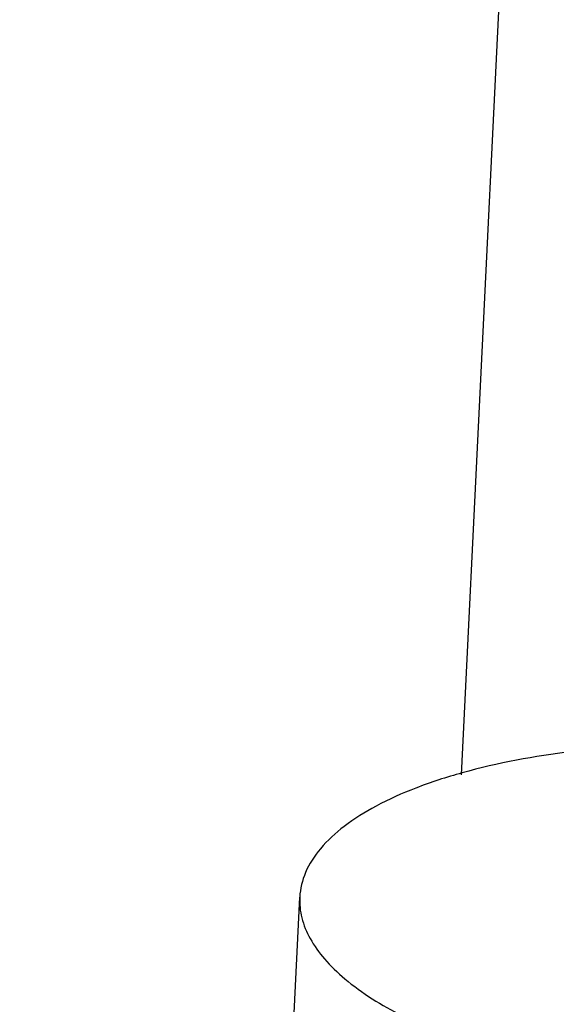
# Model space of a CAD drawing. Header units: millimetres. Extents: x -24622 to 2009, y -1603 to 2074.
# Tile 104 of 256: x -1434 to -1428, y 1044 to 1055. Entities that reach past the tile are written whole.
import ezdxf

# ---------------------------------------------------------------- set-up
doc = ezdxf.new("R2010")
doc.units = ezdxf.units.MM
doc.layers.add('02___PRT_ALL_AXES', color=7, linetype='Continuous')

msp = doc.modelspace()

# ---------------------------------------------------------------- linework, layer by layer
at = {"layer": '02___PRT_ALL_AXES', "color": 7, "linetype": 'Continuous'}
for p, q in [((-1428.327, 1066.25), (-1429.295, 1046.515)), ((-1431.115, 1045.136), (-1434.27, 980.788))]:
    msp.add_line(p, q, dxfattribs=at)
for points, start_tangent, end_tangent in [([(-1428.053, 1046.776), (-1429.284, 1046.537), (-1429.807, 1046.365), (-1430.253, 1046.162), (-1430.613, 1045.933), (-1430.881, 1045.682), (-1431.049, 1045.414), (-1431.114, 1045.136)], (-0.992527, -0.122029), (-0.04918, -0.99879)), ([(-1431.114, 1045.136), (-1431.091, 1044.903), (-1430.997, 1044.67), (-1430.835, 1044.44), (-1430.607, 1044.217), (-1429.965, 1043.801), (-1429.108, 1043.446)], (-0.04918, -0.99879), (0.948491, -0.316804)), ([(-1421.127, 1044.646), (-1421.187, 1044.381), (-1421.339, 1044.126), (-1421.581, 1043.886), (-1421.909, 1043.664), (-1422.792, 1043.293), (-1423.925, 1043.042), (-1425.221, 1042.928), (-1426.585, 1042.961), (-1427.913, 1043.138), (-1429.108, 1043.446)], (-0.04918, -0.99879), (-0.948491, 0.316804))]:
    msp.add_spline(points, degree=3, dxfattribs=dict(at, start_tangent=start_tangent, end_tangent=end_tangent))

doc.saveas('drawing.dxf')
